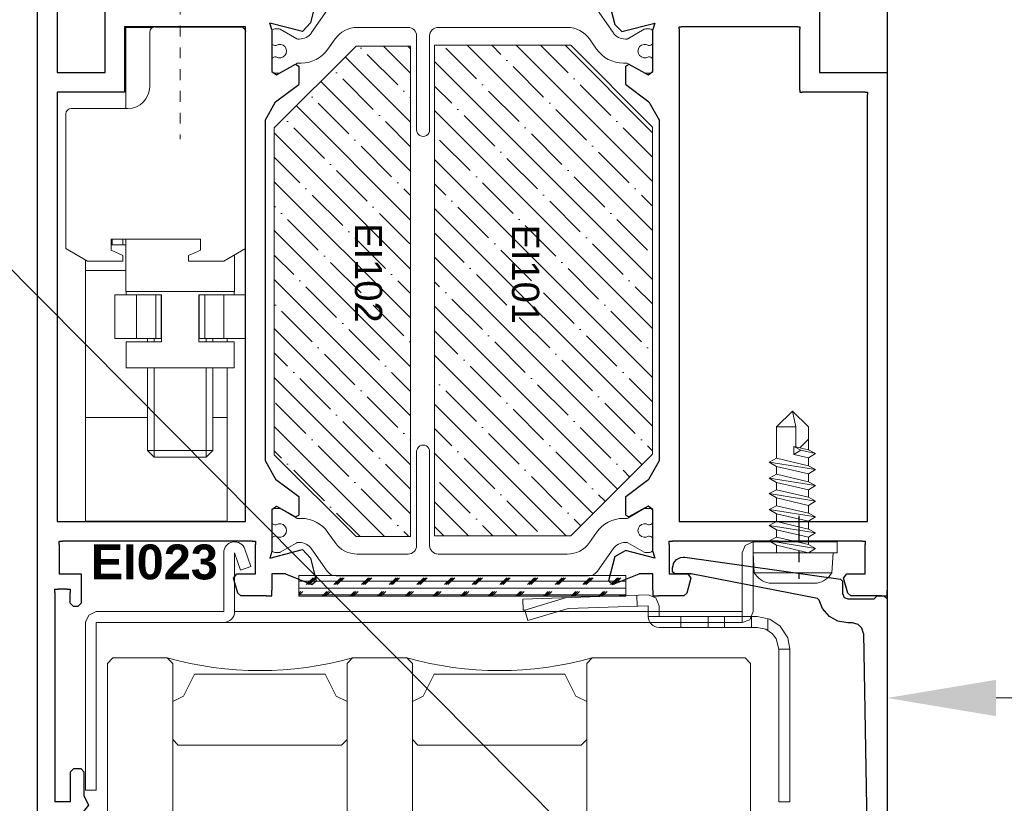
# Model space of a CAD drawing. Header units: millimetres. Extents: x -1427 to 10229, y -1578 to 5221.
# Tile 17 of 129: x 1121.31 to 1130.35, y -813.43 to -806.24. Entities that reach past the tile are written whole.
import ezdxf
from ezdxf import colors
from ezdxf.entities.mleader import LeaderData, LeaderLine
from ezdxf.math import Vec2, Vec3

# ---------------------------------------------------------------- set-up
doc = ezdxf.new("R2010")
doc.units = ezdxf.units.MM
for name, pattern in [('CENTER', [0.6, 0.375, -0.075, 0.075, -0.075]), ('CENTER2', [1.125, 0.75, -0.125, 0.125, -0.125]), ('DASHED', [19.05, 12.7, -6.35]), ('HIDDEN2', [4.7625, 3.175, -1.5875])]:
    doc.linetypes.add(name, pattern=pattern)
for name, color, linetype, lineweight in [('_Obwiednia', 2, 'Continuous', 30), ('_Przekładka', 8, 'Continuous', 18), ('Akcesoria', 35, 'Continuous', 9), ('AT_1_2_WYMIARY_I_OPISY', 1, 'Continuous', 5), ('Obwiednia', 2, 'Continuous', 30), ('Opisy profile', 7, 'Continuous', 20), ('PROFIL', 2, 'Continuous', 18), ('PROMATEC', 7, 'Continuous', 9), ('Przekładka', 4, 'Continuous', 18), ('Stal', 1, 'Continuous', 20), ('Taśma', 130, 'Continuous', 9), ('WYMIAR', 4, 'Continuous', 9), ('Wypełnienia', 140, 'Continuous', 18)]:
    doc.layers.add(name, color=color, linetype=linetype, lineweight=lineweight)
doc.layers.add('OSIE', color=4, linetype='CENTER2')
doc.layers.add('R100F0701_BL8', color=7, linetype='Continuous')
doc.styles.add('Arial', font='arial.ttf')
doc.styles.add('SIMPLEX', font='simplex.shx', dxfattribs={"width": 0.77})
doc.styles.get("Standard").update_dxf_attribs({"font": 'arial.ttf'})
doc.dimstyles.new('1_10', dxfattribs={"dimtxt": 20, "dimasz": 10, "dimexe": 5, "dimexo": 0.625, "dimtad": 1, "dimdec": 0, "dimtxsty": 'Arial', "dimcen": 10, "dimclrd": 1, "dimclre": 1, "dimclrt": 7, "dimadec": 0, "dimazin": 0, "dimtfac": 1, "dimtdec": 0, "dimtmove": 0, "dimatfit": 3, "dimfxl": 1, "dimtfillclr": 7, "dimlwd": -1, "dimarcsym": 0})

# ---------------------------------------------------------------- blocks, each defined once
blk = doc.blocks.new('*D87')
at = {"layer": 'DEFPOINTS', "color": 0, "transparency": 16777216}
for p in [(74366.59, -6834.513), (75266.59, -6834.513), (75266.59, -6930.701)]:
    blk.add_point(p, dxfattribs=at)
at = {"layer": 'WYMIAR', "color": 1, "lineweight": -2, "transparency": 16777216}
for p, q in [((74366.59, -6835.138), (74366.59, -6935.701)), ((75266.59, -6835.138), (75266.59, -6935.701))]:
    blk.add_line(p, q, dxfattribs=at)
at = {"layer": 'WYMIAR', "color": 1, "transparency": 16777216}
blk.add_line((74376.59, -6930.701), (75256.59, -6930.701), dxfattribs=at)
for points in [[(74376.59, -6929.035), (74376.59, -6932.368), (74366.59, -6930.701)], [(75256.59, -6929.035), (75256.59, -6932.368), (75266.59, -6930.701)]]:
    blk.add_solid(points, dxfattribs=at)
at = {"layer": 'WYMIAR', "color": 7, "transparency": 16777216, "insert": (74816.59, -6917.082), "char_height": 20, "attachment_point": 5, "style": 'Arial'}
blk.add_mtext('światło przejścia = 900mm', dxfattribs=at)
blk = doc.blocks.new('7765P')
at = {"layer": '_Obwiednia'}
for p, q in [((2568.951, 1659.249), (2569.451, 1659.749)), ((2569.451, 1659.749), (2571.951, 1659.749)), ((2572.451, 1659.749), (2571.951, 1659.749)), ((2572.451, 1659.249), (2572.451, 1659.749)), ((2568.951, 1658.949), (2568.951, 1659.249)), ((2568.951, 1658.949), (2569.151, 1658.749)), ((2569.951, 1658.749), (2569.151, 1658.749)), ((2569.951, 1658.749), (2570.151, 1658.749)), ((2570.151, 1658.749), (2570.151, 1658.549)), ((2572.451, 1659.249), (2572.451, 1650.949)), ((2570.151, 1656.649), (2570.151, 1658.549)), ((2553.06, 1657.077), (2553.454, 1657.431)), ((2553.06, 1657.077), (2553.657, 1654.861)), ((2553.454, 1657.431), (2555.891, 1656.449)), ((2555.891, 1656.449), (2569.951, 1656.449)), ((2569.951, 1656.449), (2570.151, 1656.449)), ((2570.151, 1656.449), (2570.151, 1656.649)), ((2554.31, 1654.208), (2553.657, 1654.861)), ((2554.31, 1654.208), (2557.315, 1654.992)), ((2557.315, 1654.992), (2557.151, 1654.402)), ((2557.151, 1650.549), (2557.151, 1654.402)), ((2559.548, 1654.449), (2559.548, 1654.649)), ((2559.548, 1654.649), (2559.748, 1654.649)), ((2559.548, 1654.449), (2559.548, 1609.449)), ((2570.451, 1654.649), (2559.748, 1654.649)), ((2570.451, 1654.649), (2570.651, 1654.649)), ((2570.651, 1654.649), (2570.651, 1654.449)), ((2570.651, 1648.849), (2570.651, 1654.449)), ((2554.651, 1651.049), (2554.955, 1651.22)), ((2554.651, 1649.345), (2554.651, 1651.049)), ((2554.955, 1651.22), (2556.701, 1650.249)), ((2572.451, 1650.949), (2572.451, 1650.449)), ((2556.701, 1650.249), (2557.151, 1650.549)), ((2572.451, 1650.449), (2572.951, 1650.449)), ((2572.951, 1650.449), (2578.151, 1650.449)), ((2578.151, 1650.449), (2578.651, 1650.449)), ((2578.651, 1650.449), (2578.651, 1649.949)), ((2578.651, 1649.949), (2578.651, 1602.949)), ((2554.651, 1649.345), (2556.79, 1647.763)), ((2570.651, 1648.849), (2570.651, 1648.649)), ((2570.651, 1648.649), (2570.851, 1648.649)), ((2576.648, 1648.649), (2570.851, 1648.649)), ((2576.648, 1648.649), (2576.848, 1648.649)), ((2576.848, 1648.649), (2576.848, 1648.449)), ((2576.848, 1609.449), (2576.848, 1648.449)), ((2556.79, 1647.763), (2557.751, 1646.054)), ((2557.751, 1614.845), (2557.751, 1646.054)), ((2556.79, 1613.136), (2557.751, 1614.845)), ((2554.651, 1611.553), (2556.79, 1613.136)), ((2554.651, 1609.849), (2554.651, 1611.553)), ((2556.701, 1610.649), (2554.955, 1609.678)), ((2557.151, 1610.349), (2556.701, 1610.649)), ((2557.151, 1606.496), (2557.151, 1610.349)), ((2554.651, 1609.849), (2554.955, 1609.678)), ((2559.548, 1609.449), (2559.548, 1609.249)), ((2559.548, 1609.249), (2559.748, 1609.249)), ((2559.748, 1609.249), (2576.648, 1609.249)), ((2576.648, 1609.249), (2576.848, 1609.249)), ((2576.848, 1609.249), (2576.848, 1609.449)), ((2558.651, 1607.149), (2558.651, 1607.449)), ((2558.651, 1607.449), (2558.951, 1607.449)), ((2568.685, 1607.449), (2558.951, 1607.449)), ((2568.685, 1607.449), (2569.617, 1607.449)), ((2576.351, 1607.449), (2569.617, 1607.449)), ((2576.351, 1607.449), (2576.651, 1607.449)), ((2576.651, 1607.449), (2576.651, 1607.149)), ((2553.657, 1606.038), (2554.644, 1606.601)), ((2557.315, 1605.907), (2554.644, 1606.601)), ((2557.151, 1606.496), (2557.315, 1605.907)), ((2558.651, 1607.149), (2558.651, 1604.749)), ((2576.651, 1604.749), (2576.651, 1607.149)), ((2553.657, 1606.038), (2553.06, 1603.822)), ((2558.651, 1604.749), (2558.651, 1604.449)), ((2576.651, 1604.449), (2576.651, 1604.749)), ((2553.06, 1603.822), (2553.454, 1603.467)), ((2553.454, 1603.467), (2555.891, 1604.449)), ((2557.151, 1604.449), (2555.891, 1604.449)), ((2557.151, 1602.949), (2557.151, 1604.449)), ((2558.651, 1604.449), (2558.951, 1604.449)), ((2558.951, 1604.449), (2560.351, 1604.449)), ((2560.641, 1604.072), (2560.266, 1602.672)), ((2560.351, 1604.449), (2560.641, 1604.072)), ((2574.661, 1604.072), (2574.951, 1604.449)), ((2575.036, 1602.672), (2574.661, 1604.072)), ((2574.951, 1604.449), (2576.351, 1604.449)), ((2576.351, 1604.449), (2576.651, 1604.449)), ((2557.151, 1602.949), (2557.151, 1602.449)), ((2559.976, 1602.449), (2560.266, 1602.672)), ((2575.326, 1602.449), (2575.036, 1602.672)), ((2578.651, 1602.449), (2578.651, 1602.949)), ((2557.151, 1602.449), (2557.651, 1602.449)), ((2559.976, 1602.449), (2557.651, 1602.449)), ((2578.151, 1602.449), (2575.326, 1602.449)), ((2578.151, 1602.449), (2578.651, 1602.449))]:
    blk.add_line(p, q, dxfattribs=at)
blk = doc.blocks.new('7765L')
at = {"layer": '_Obwiednia'}
for p, q in [((2500.651, 1672.149), (2500.651, 1672.449)), ((2500.651, 1672.449), (2500.951, 1672.449)), ((2500.951, 1672.449), (2503.851, 1672.449)), ((2503.851, 1672.449), (2504.151, 1672.449)), ((2504.151, 1672.449), (2504.151, 1672.149)), ((2500.651, 1576.949), (2500.651, 1672.149)), ((2504.151, 1672.149), (2504.151, 1670.98)), ((2501.851, 1670.899), (2501.851, 1671.199)), ((2501.851, 1671.199), (2502.151, 1671.199)), ((2501.851, 1670.899), (2501.851, 1667.499)), ((2502.851, 1671.199), (2502.151, 1671.199)), ((2502.851, 1671.199), (2503.151, 1671.199)), ((2503.151, 1671.199), (2503.151, 1670.899)), ((2503.151, 1670.749), (2503.151, 1670.899)), ((2503.301, 1670.489), (2503.151, 1670.749)), ((2503.301, 1670.489), (2503.601, 1670.489)), ((2504.001, 1670.72), (2503.601, 1670.489)), ((2504.001, 1670.72), (2504.151, 1670.98)), ((2503.151, 1667.649), (2503.301, 1667.909)), ((2503.301, 1667.909), (2503.601, 1667.909)), ((2503.601, 1667.909), (2504.001, 1667.678)), ((2501.851, 1667.499), (2501.851, 1667.199)), ((2501.851, 1667.199), (2502.151, 1667.199)), ((2502.151, 1667.199), (2502.851, 1667.199)), ((2502.851, 1667.199), (2503.151, 1667.499)), ((2503.151, 1667.499), (2503.151, 1667.649)), ((2504.001, 1667.678), (2504.151, 1667.418)), ((2504.151, 1667.418), (2504.151, 1665.749)), ((2502.451, 1665.649), (2502.451, 1665.949)), ((2502.451, 1665.949), (2502.751, 1665.949)), ((2502.859, 1665.949), (2502.751, 1665.949)), ((2503.451, 1665.449), (2502.859, 1665.949)), ((2502.451, 1665.649), (2502.451, 1650.949)), ((2503.851, 1665.449), (2503.451, 1665.449)), ((2503.851, 1665.449), (2504.151, 1665.749)), ((2506.851, 1659.249), (2506.851, 1659.749)), ((2506.851, 1659.749), (2507.351, 1659.749)), ((2507.351, 1659.749), (2509.851, 1659.749)), ((2509.851, 1659.749), (2510.351, 1659.249)), ((2506.851, 1650.949), (2506.851, 1659.249)), ((2509.151, 1658.549), (2509.151, 1658.749)), ((2509.151, 1658.749), (2509.351, 1658.749)), ((2510.151, 1658.749), (2509.351, 1658.749)), ((2510.151, 1658.749), (2510.351, 1658.949)), ((2510.351, 1659.249), (2510.351, 1658.949)), ((2509.151, 1658.549), (2509.151, 1656.649)), ((2525.848, 1657.431), (2523.411, 1656.449)), ((2526.242, 1657.077), (2525.724, 1655)), ((2525.848, 1657.431), (2526.242, 1657.077)), ((2509.151, 1656.649), (2509.151, 1656.449)), ((2509.151, 1656.449), (2509.351, 1656.449)), ((2509.351, 1656.449), (2523.411, 1656.449)), ((2508.651, 1654.649), (2508.642, 1648.649)), ((2519.754, 1654.649), (2508.651, 1654.649)), ((2519.754, 1609.249), (2519.754, 1654.649)), ((2524.992, 1654.208), (2521.987, 1654.992)), ((2522.151, 1654.402), (2521.987, 1654.992)), ((2522.151, 1654.402), (2522.151, 1650.549)), ((2524.992, 1654.208), (2525.724, 1655)), ((2502.451, 1650.949), (2502.451, 1650.449)), ((2506.851, 1650.449), (2506.851, 1650.949)), ((2522.601, 1650.249), (2524.347, 1651.22)), ((2524.347, 1651.22), (2524.651, 1651.049)), ((2524.651, 1651.049), (2524.651, 1649.345)), ((2502.451, 1650.449), (2502.951, 1650.449)), ((2502.951, 1650.449), (2506.351, 1650.449)), ((2506.351, 1650.449), (2506.851, 1650.449)), ((2522.151, 1650.549), (2522.601, 1650.249)), ((2522.512, 1647.763), (2524.651, 1649.345)), ((2508.642, 1648.649), (2502.454, 1648.649)), ((2502.454, 1648.649), (2502.454, 1609.249)), ((2521.551, 1646.054), (2522.512, 1647.763)), ((2521.551, 1646.054), (2521.551, 1614.845)), ((2521.551, 1614.845), (2522.512, 1613.136)), ((2522.512, 1613.136), (2524.651, 1611.553)), ((2524.651, 1611.553), (2524.651, 1609.849)), ((2522.151, 1610.349), (2522.601, 1610.649)), ((2522.151, 1610.349), (2522.151, 1606.496)), ((2522.601, 1610.649), (2524.347, 1609.678)), ((2502.454, 1609.249), (2519.754, 1609.249)), ((2524.347, 1609.678), (2524.651, 1609.849)), ((2502.651, 1607.149), (2502.651, 1607.449)), ((2502.651, 1607.449), (2502.951, 1607.449)), ((2509.685, 1607.449), (2502.951, 1607.449)), ((2520.351, 1607.449), (2509.685, 1607.449)), ((2520.351, 1607.449), (2520.651, 1607.449)), ((2520.651, 1607.449), (2520.651, 1607.149)), ((2502.651, 1607.149), (2502.651, 1604.749)), ((2520.651, 1604.749), (2520.651, 1607.149)), ((2521.987, 1605.907), (2524.992, 1606.691)), ((2522.151, 1606.496), (2521.987, 1605.907)), ((2524.992, 1606.691), (2525.724, 1605.898)), ((2525.724, 1605.898), (2526.242, 1603.822)), ((2502.651, 1604.749), (2502.651, 1604.449)), ((2520.651, 1604.449), (2520.651, 1604.749)), ((2502.651, 1604.449), (2502.951, 1604.449)), ((2502.951, 1604.449), (2504.151, 1604.449)), ((2504.151, 1604.449), (2504.651, 1604.449)), ((2504.651, 1604.449), (2504.651, 1603.949)), ((2504.651, 1603.949), (2504.651, 1601.749)), ((2518.661, 1604.072), (2518.951, 1604.449)), ((2519.036, 1602.672), (2518.661, 1604.072)), ((2518.951, 1604.449), (2520.351, 1604.449)), ((2520.351, 1604.449), (2520.651, 1604.449)), ((2523.411, 1604.449), (2522.151, 1604.449)), ((2522.151, 1604.449), (2522.151, 1602.949)), ((2523.411, 1604.449), (2525.848, 1603.467)), ((2525.848, 1603.467), (2526.242, 1603.822)), ((2502.251, 1602.749), (2502.251, 1603.049)), ((2502.251, 1603.049), (2502.551, 1603.049)), ((2502.251, 1602.749), (2502.251, 1583.549)), ((2503.351, 1603.049), (2502.551, 1603.049)), ((2503.351, 1603.049), (2503.651, 1603.049)), ((2503.651, 1603.049), (2503.651, 1602.749)), ((2503.651, 1601.749), (2503.651, 1602.749)), ((2519.326, 1602.449), (2519.036, 1602.672)), ((2522.151, 1602.449), (2522.151, 1602.949)), ((2521.651, 1602.449), (2519.326, 1602.449)), ((2521.651, 1602.449), (2522.151, 1602.449)), ((2503.651, 1601.749), (2503.951, 1601.449)), ((2504.351, 1601.449), (2503.951, 1601.449)), ((2504.351, 1601.449), (2504.651, 1601.749)), ((2503.651, 1586.249), (2503.951, 1586.549)), ((2504.651, 1586.549), (2503.951, 1586.549)), ((2504.651, 1586.549), (2504.951, 1586.249)), ((2503.651, 1586.249), (2503.651, 1583.549)), ((2504.951, 1584.049), (2504.951, 1586.249)), ((2504.951, 1584.049), (2505.342, 1583.238)), ((2503.651, 1583.549), (2502.251, 1583.549)), ((2505.342, 1583.238), (2504.086, 1581.662)), ((2501.851, 1577.649), (2501.851, 1582.349)), ((2501.851, 1582.349), (2503.551, 1582.349)), ((2503.551, 1582.349), (2503.551, 1581.849)), ((2504.086, 1581.662), (2503.551, 1581.849)), ((2503.551, 1578.649), (2504.086, 1578.836)), ((2503.551, 1578.649), (2503.551, 1577.849)), ((2505.342, 1577.261), (2504.086, 1578.836)), ((2503.351, 1577.649), (2501.851, 1577.649)), ((2503.351, 1577.649), (2503.551, 1577.649)), ((2503.551, 1577.649), (2503.551, 1577.849)), ((2500.651, 1576.949), (2500.651, 1576.449)), ((2504.951, 1576.449), (2505.342, 1577.261)), ((2500.651, 1576.449), (2501.151, 1576.449)), ((2501.151, 1576.449), (2504.951, 1576.449))]:
    blk.add_line(p, q, dxfattribs=at)
blk = doc.blocks.new('przekł_DL')
at = {"layer": 'Przekładka'}
for p, q in [((3, 11.4), (3, 2.792)), ((4.2, 2.78), (4.2, 11.4)), ((-17.5, 5.9), (-17.5, 5)), ((-17.5, 5.9), (-17.5, 5)), ((-16.811, 6.2), (-17.2, 6.2)), ((-15.197, 5.302), (-16.702, 6.171)), ((16.702, 6.171), (15.197, 5.302)), ((17.2, 6.2), (16.811, 6.2)), ((17.5, 5), (17.5, 5.9)), ((17.5, 5), (17.5, 5.9)), ((-17.2, 4.7), (-17.08, 4.7)), ((-14.792, 5.275), (-15.097, 5.275)), ((15.097, 5.275), (14.792, 5.275)), ((17.08, 4.7), (17.2, 4.7)), ((-17.08, 3.65), (-17.2, 3.65)), ((-11.683, 3.065), (-12.334, 3.996)), ((12.334, 3.996), (11.683, 3.065)), ((17.2, 3.65), (17.08, 3.65)), ((-17.5, 3.35), (-17.5, 2.45)), ((-17.5, 3.35), (-17.5, 2.45)), ((-16.706, 2.177), (-15.196, 3.049)), ((-15.098, 3.075), (-14.97, 3.075)), ((14.97, 3.075), (15.098, 3.075)), ((15.196, 3.049), (16.706, 2.177)), ((17.5, 2.45), (17.5, 3.35)), ((17.5, 2.45), (17.5, 3.35)), ((-17.2, 2.15), (-16.806, 2.15)), ((-13.842, 2.487), (-12.399, 0.426)), ((2.208, 2), (-9.637, 2)), ((9.637, 2), (4.98, 2)), ((12.399, 0.426), (13.842, 2.487)), ((16.806, 2.15), (17.2, 2.15)), ((-11.579, 0), (11.579, 0))]:
    blk.add_line(p, q, dxfattribs=at)
for centre, radius, start, end in [((3.6, 11.407), 0.6, 359.3007, 180.6993), ((-17.2, 5.9), 0.3, 89.98, 180.02061), ((-16.809, 5.991), 0.209, 59.35315, 90.64805), ((16.809, 5.991), 0.209, 89.35195, 120.64685), ((17.2, 5.9), 0.3, 359.97939, 90.02), ((-17.2, 5), 0.3, 179.9998, 269.99857), ((-16.75, 4.175), 0.62, 237.8597, 122.14288), ((-15.09, 5.502), 0.227, 241.83437, 268.16343), ((-14.791, 2.276), 2.999, 34.9905, 90.00937), ((14.791, 2.276), 2.999, 89.99063, 145.0095), ((15.09, 5.502), 0.227, 271.83657, 298.16563), ((16.75, 4.175), 0.62, 57.85712, 302.1403), ((17.2, 5), 0.3, 270.00143, 0.0002), ((-17.2, 3.35), 0.3, 89.97042, 180.03015), ((17.2, 3.35), 0.3, 359.96985, 90.02958), ((-15.098, 2.877), 0.198, 90.1848, 119.81695), ((-14.976, 1.686), 1.389, 35.23826, 89.76229), ((-9.636, 4.499), 2.499, 215.01414, 269.98569), ((2.204, 2.796), 0.796, 270.30065, 359.69934), ((4.99, 2.79), 0.79, 180.71431, 269.28571), ((9.636, 4.499), 2.499, 270.01431, 324.98586), ((14.976, 1.686), 1.389, 90.23771, 144.76174), ((15.098, 2.877), 0.198, 60.18305, 89.8152), ((-17.201, 2.449), 0.299, 179.89138, 270.10924), ((-16.806, 2.35), 0.2, 270.00178, 300.00001), ((16.806, 2.35), 0.2, 239.99999, 269.99823), ((17.201, 2.449), 0.299, 269.89076, 0.10862), ((-11.579, 1), 1, 215, 270), ((11.579, 1), 1, 270, 325)]:
    blk.add_arc(centre, radius, start, end, dxfattribs=at)
blk = doc.blocks.new('7765DL')
at = {"layer": 'Obwiednia'}
for name in ['7765L', '7765P']:
    blk.add_blockref(name, (-2578.651, -1626.449), dxfattribs=at)
at = {"layer": 'PROFIL', "linetype": 'ByBlock', "rotation": 180}
blk.add_blockref('przekł_DL', (-39, 30.148), dxfattribs=at)
at = {"layer": 'PROFIL', "linetype": 'ByBlock', "xscale": -1}
blk.add_blockref('przekł_DL', (-39, -22.185), dxfattribs=at)
blk = doc.blocks.new('EI102')
at = {"layer": 'PROMATEC'}
h = blk.add_hatch(dxfattribs=at)
h.set_pattern_fill('ANSI35', color=256, scale=0.5, style=0)
h.set_pattern_definition([(45, (-2188.1716, -1880.2186), (-2.245064, 2.245064), []), (45, (-2185.9265, -1880.2186), (-2.245064, 2.245064), [3.96875, -0.79375, 0, -0.79375])])
h.paths.add_polyline_path([(-7.5, -12.5), (0, -5), (0, 0), (-45, 0), (-45, -5), (-37.5, -12.5)])
blk.add_lwpolyline([(-7.5, -12.5), (0, -5), (0, 0), (-45, 0), (-45, -5), (-37.5, -12.5), (-7.5, -12.5)], close=True, dxfattribs=at)
at = {"layer": 'Opisy profile', "linetype": 'ByBlock'}
blk.add_attdef('EI102', (-28.766, -5.103), '', height=2.5, dxfattribs=at)
blk = doc.blocks.new('EI101')
at = {"layer": 'PROMATEC'}
h = blk.add_hatch(dxfattribs=at)
h.set_pattern_fill('ANSI35', color=256, scale=0.5, style=0)
h.set_pattern_definition([(45, (-2188.1716, -1881.4186), (-2.245064, 2.245064), []), (45, (-2185.9265, -1881.4186), (-2.245064, 2.245064), [3.96875, -0.79375, 0, -0.79375])])
h.paths.add_polyline_path([(-37.5, 20), (-45, 12.5), (-45, 0), (-38.675, 0), (-6.159, 0), (0, 0), (0, 12.5), (-7.5, 20)])
blk.add_lwpolyline([(-37.5, 20), (-45, 12.5), (-45, 0), (-38.675, 0, -0.000408), (-38.674, 0), (-6.159, 0, -0.000408), (-6.158, 0), (0, 0), (0, 12.5), (-7.5, 20), (-37.5, 20)], format="xyb", close=True, dxfattribs=at)
at = {"layer": 'Opisy profile', "linetype": 'ByBlock'}
blk.add_attdef('EI101', (-28.558, 7.106), '', height=2.5, dxfattribs=at)
blk = doc.blocks.new('EI030')
at = {"layer": 'Taśma'}
h = blk.add_hatch(dxfattribs=at)
h.set_pattern_fill('CORK', color=256, scale=0.2, angle=270, style=0)
h.set_pattern_definition([(90, (2819.29845, -4380.0312), (0.635, 1e-16), []), (315, (2818.981, -4379.7137), (-1.27000055, -1.27000055), [0.898026, -0.898026]), (315, (2818.981, -4379.555), (-1.27000055, -1.27000055), [0.898026, -0.898026]), (315, (2818.981, -4379.3962), (-1.27000055, -1.27000055), [0.898026, -0.898026])])
h.paths.add_polyline_path([(1100.201, 833.465), (1102.101, 833.465), (1102.101, 863.465), (1100.201, 863.465)])
at = {"layer": 'Wypełnienia'}
blk.add_lwpolyline([(1102.101, 863.465), (1102.101, 833.465), (1100.201, 833.465), (1100.201, 863.465)], close=True, dxfattribs=at)
blk = doc.blocks.new('EI023')
at = {"layer": 'OSIE', "ltscale": 3}
blk.add_line((1748.489, -1391.984), (1748.489, -1386.191), dxfattribs=at)
at = {"layer": 'Stal'}
for p, q in [((1683.989, -1366.805), (1682.99, -1366.805)), ((1682.99, -1382.222), (1682.99, -1366.805)), ((1683.989, -1366.805), (1683.989, -1382.188)), ((1683.308, -1382.864), (1682.99, -1382.222)), ((1683.989, -1383.188), (1683.308, -1382.864)), ((1683.989, -1382.188), (1743.289, -1382.188)), ((1743.289, -1383.188), (1743.289, -1382.188)), ((1743.988, -1382.443), (1743.289, -1382.188)), ((1744.289, -1383.188), (1743.988, -1382.443)), ((1683.989, -1383.188), (1695.689, -1383.188)), ((1695.689, -1383.188), (1695.689, -1388.588)), ((1696.689, -1383.188), (1743.289, -1383.188)), ((1696.689, -1383.188), (1696.689, -1388.588)), ((1743.289, -1383.188), (1743.289, -1388.588)), ((1744.289, -1383.188), (1744.289, -1389.588)), ((1696.689, -1388.588), (1697.24, -1386.989)), ((1697.24, -1386.989), (1698.186, -1387.315)), ((1697.635, -1388.913), (1698.186, -1387.315)), ((1743.289, -1388.588), (1743.544, -1389.246)), ((1743.544, -1389.246), (1744.289, -1389.588)), ((1744.289, -1388.588), (1751.989, -1388.588)), ((1751.989, -1388.588), (1751.989, -1389.588)), ((1744.289, -1389.588), (1751.989, -1389.588))]:
    blk.add_line(p, q, dxfattribs=at)
for centre, start, end in [((1695.689, -1383.188), 0, 90), ((1696.689, -1388.588), 180, 340.98538)]:
    blk.add_arc(centre, 1, start, end, dxfattribs=at)
blk = doc.blocks.new('WZMOCNIENIE DO DYLATACJI')
at = {"layer": 'Akcesoria'}
for p, q in [((-15.943, -1.103), (-15.943, 6.02)), ((-13.714, 0.395), (-13.032, 4.638)), ((-13.032, 4.638), (-13.714, 0.395)), ((-13.032, 4.638), (-13.428, 3.98)), ((-12.677, 3.98), (-13.032, 4.638)), ((-12.294, 0.395), (-11.611, 4.638)), ((-11.611, 4.638), (-12.294, 0.395)), ((-11.611, 4.638), (-12.007, 3.98)), ((-11.256, 3.98), (-11.611, 4.638)), ((-10.831, 0.395), (-10.148, 4.638)), ((-10.148, 4.638), (-10.831, 0.395)), ((-10.148, 4.638), (-10.831, 0.395)), ((-10.831, 0.395), (-10.148, 4.638)), ((-10.831, 0.395), (-10.148, 4.638)), ((-10.148, 4.638), (-10.831, 0.395)), ((-10.148, 4.638), (-10.831, 0.395)), ((-10.831, 0.395), (-10.148, 4.638)), ((-10.148, 4.638), (-10.831, 0.395)), ((-10.148, 4.638), (-10.831, 0.395)), ((-10.831, 0.395), (-10.148, 4.638)), ((-10.148, 4.638), (-10.544, 3.98)), ((-10.544, 3.98), (-10.148, 4.638)), ((-10.544, 3.98), (-10.148, 4.638)), ((-10.544, 3.98), (-10.148, 4.638)), ((-10.544, 3.98), (-10.148, 4.638)), ((-9.793, 3.98), (-10.148, 4.638)), ((-10.148, 4.638), (-9.793, 3.98)), ((-10.148, 4.638), (-9.793, 3.98)), ((-10.148, 4.638), (-9.793, 3.98)), ((-10.148, 4.638), (-9.793, 3.98)), ((-8.685, 4.638), (-9.368, 0.395)), ((-9.368, 0.395), (-8.685, 4.638)), ((-9.368, 0.395), (-8.685, 4.638)), ((-8.685, 4.638), (-9.368, 0.395)), ((-8.685, 4.638), (-9.368, 0.395)), ((-9.368, 0.395), (-8.685, 4.638)), ((-8.685, 4.638), (-9.368, 0.395)), ((-9.368, 0.395), (-8.685, 4.638)), ((-8.685, 4.638), (-9.368, 0.395)), ((-9.081, 3.98), (-8.685, 4.638)), ((-9.081, 3.98), (-8.685, 4.638)), ((-9.081, 3.98), (-8.685, 4.638)), ((-8.685, 4.638), (-8.33, 3.98)), ((-8.685, 4.638), (-8.33, 3.98)), ((-8.685, 4.638), (-8.33, 3.98)), ((-8.685, 4.638), (-8.33, 3.98)), ((-8.685, 4.638), (-8.685, 4.638)), ((-7.265, 4.638), (-7.947, 0.395)), ((-7.265, 4.638), (-7.947, 0.395)), ((-7.265, 4.638), (-7.947, 0.395)), ((-7.265, 4.638), (-7.947, 0.395)), ((-7.265, 4.638), (-7.947, 0.395)), ((-7.947, 0.395), (-7.265, 4.638)), ((-7.947, 0.395), (-7.265, 4.638)), ((-7.947, 0.395), (-7.265, 4.638)), ((-7.947, 0.395), (-7.265, 4.638)), ((-7.661, 3.98), (-7.265, 4.638)), ((-7.661, 3.98), (-7.265, 4.638)), ((-7.661, 3.98), (-7.265, 4.638)), ((-7.661, 3.98), (-7.265, 4.638)), ((-7.265, 4.638), (-6.909, 3.98)), ((-7.265, 4.638), (-6.909, 3.98)), ((-7.265, 4.638), (-6.909, 3.98)), ((-7.265, 4.638), (-6.909, 3.98)), ((-6.484, 0.395), (-5.802, 4.638)), ((-5.802, 4.638), (-6.484, 0.395)), ((-5.802, 4.638), (-6.484, 0.395)), ((-5.802, 4.638), (-6.484, 0.395)), ((-5.802, 4.638), (-6.484, 0.395)), ((-6.198, 3.98), (-5.802, 4.638)), ((-6.198, 3.98), (-5.802, 4.638)), ((-6.198, 3.98), (-5.802, 4.638)), ((-5.802, 4.638), (-5.446, 3.98)), ((-5.802, 4.638), (-5.802, 4.638)), ((-14.11, 3.98), (-13.428, 3.98)), ((-13.428, 3.98), (-14.11, 1.054)), ((-14.11, 3.98), (-14.11, 1.054)), ((-13.359, 1.054), (-12.677, 3.98)), ((-12.677, 3.98), (-13.359, 1.054)), ((-12.677, 3.98), (-13.359, 1.054)), ((-13.359, 1.054), (-12.677, 3.98)), ((-12.69, 1.054), (-12.007, 3.98)), ((-12.007, 3.98), (-12.69, 1.054)), ((-12.007, 3.98), (-12.69, 1.054)), ((-12.69, 1.054), (-12.007, 3.98)), ((-12.69, 1.054), (-12.007, 3.98)), ((-12.007, 3.98), (-12.69, 1.054)), ((-12.69, 1.054), (-12.007, 3.98)), ((-12.69, 1.054), (-12.007, 3.98)), ((-12.007, 3.98), (-12.677, 3.98)), ((-11.256, 3.98), (-11.939, 1.054)), ((-11.939, 1.054), (-11.256, 3.98)), ((-10.544, 3.98), (-11.256, 3.98)), ((-11.227, 1.054), (-10.544, 3.98)), ((-10.544, 3.98), (-11.227, 1.054)), ((-11.227, 1.054), (-10.544, 3.98)), ((-11.227, 1.054), (-10.544, 3.98)), ((-11.227, 1.054), (-10.544, 3.98)), ((-11.227, 1.054), (-10.544, 3.98)), ((-10.544, 3.98), (-11.227, 1.054)), ((-10.544, 3.98), (-11.227, 1.054)), ((-10.544, 3.98), (-11.227, 1.054)), ((-11.227, 1.054), (-10.544, 3.98)), ((-10.544, 3.98), (-11.227, 1.054)), ((-10.544, 3.98), (-11.227, 1.054)), ((-10.544, 3.98), (-11.227, 1.054)), ((-10.476, 1.054), (-9.793, 3.98)), ((-9.793, 3.98), (-10.476, 1.054)), ((-9.793, 3.98), (-10.476, 1.054)), ((-9.793, 3.98), (-10.476, 1.054)), ((-9.793, 3.98), (-10.476, 1.054)), ((-10.476, 1.054), (-9.793, 3.98)), ((-10.476, 1.054), (-9.793, 3.98)), ((-9.793, 3.98), (-9.081, 3.98)), ((-9.793, 3.98), (-9.081, 3.98)), ((-9.764, 1.054), (-9.081, 3.98)), ((-9.764, 1.054), (-9.081, 3.98)), ((-9.764, 1.054), (-9.081, 3.98)), ((-9.764, 1.054), (-9.081, 3.98)), ((-9.081, 3.98), (-9.764, 1.054)), ((-9.081, 3.98), (-9.764, 1.054)), ((-8.33, 3.98), (-9.013, 1.054)), ((-8.33, 3.98), (-9.013, 1.054)), ((-8.33, 3.98), (-9.013, 1.054)), ((-8.33, 3.98), (-9.013, 1.054)), ((-9.013, 1.054), (-8.33, 3.98)), ((-9.013, 1.054), (-8.33, 3.98)), ((-8.343, 1.054), (-7.661, 3.98)), ((-8.343, 1.054), (-7.661, 3.98)), ((-8.343, 1.054), (-7.661, 3.98)), ((-8.343, 1.054), (-7.661, 3.98)), ((-7.661, 3.98), (-8.343, 1.054)), ((-7.661, 3.98), (-8.343, 1.054)), ((-8.33, 3.98), (-7.661, 3.98)), ((-8.33, 3.98), (-7.661, 3.98)), ((-7.592, 1.054), (-6.909, 3.98)), ((-7.592, 1.054), (-6.909, 3.98)), ((-7.592, 1.054), (-6.909, 3.98)), ((-6.909, 3.98), (-7.592, 1.054)), ((-6.909, 3.98), (-7.592, 1.054)), ((-6.909, 3.98), (-7.592, 1.054)), ((-6.909, 3.98), (-7.592, 1.054)), ((-6.909, 3.98), (-6.198, 3.98)), ((-6.909, 3.98), (-6.198, 3.98)), ((-6.909, 3.98), (-6.198, 3.98)), ((-6.88, 1.054), (-6.198, 3.98)), ((-6.88, 1.054), (-6.198, 3.98)), ((-6.88, 1.054), (-6.198, 3.98)), ((-6.88, 1.054), (-6.198, 3.98)), ((-6.198, 3.98), (-6.88, 1.054)), ((-6.198, 3.98), (-6.88, 1.054)), ((-6.198, 3.98), (-6.88, 1.054)), ((-5.446, 3.98), (-6.129, 1.054)), ((-6.129, 1.054), (-5.446, 3.98)), ((-6.129, 1.054), (-5.446, 3.98)), ((-5.446, 3.98), (-6.129, 1.054)), ((-6.129, 1.054), (-5.446, 3.98)), ((-5.446, 3.98), (-6.129, 1.054)), ((-5.446, 3.98), (-2.573, 3.98)), ((-5.446, 3.98), (-4.735, 3.98)), ((-2.573, 3.98), (-1.11, 2.517)), ((-2.573, 2.202), (-2.573, 3.98)), ((-5.103, 2.399), (-5.417, 1.054)), ((-5.417, 1.054), (-5.103, 2.399)), ((-4.352, 2.399), (-5.103, 2.399)), ((-5.103, 2.399), (-4.707, 1.74)), ((-4.707, 1.74), (-4.352, 2.399)), ((-4.666, 1.054), (-4.486, 1.823)), ((-4.486, 1.823), (-4.666, 1.054)), ((-4.486, 1.823), (-4.398, 2.202)), ((-4.398, 2.202), (-4.486, 1.823)), ((-3.68, 1.054), (-4.486, 1.823)), ((-4.486, 1.823), (-3.68, 1.054)), ((-4.398, 2.202), (-4.352, 2.399)), ((-4.352, 2.399), (-4.398, 2.202)), ((-2.573, 2.202), (-4.398, 2.202)), ((-1.11, 2.517), (-2.573, 1.054)), ((-2.573, 2.202), (-1.11, 2.517)), ((-2.573, 2.202), (-1.11, 2.517)), ((-1.11, 2.517), (-2.573, 1.054)), ((-1.11, 2.517), (-2.573, 2.202)), ((-14.11, 1.054), (-13.714, 0.395)), ((-13.714, 0.395), (-13.359, 1.054)), ((-13.359, 1.054), (-12.69, 1.054)), ((-12.69, 1.054), (-12.294, 0.395)), ((-12.294, 0.395), (-11.939, 1.054)), ((-11.939, 1.054), (-11.227, 1.054)), ((-11.227, 1.054), (-10.831, 0.395)), ((-10.831, 0.395), (-11.227, 1.054)), ((-10.831, 0.395), (-11.227, 1.054)), ((-10.831, 0.395), (-11.227, 1.054)), ((-10.831, 0.395), (-11.227, 1.054)), ((-10.831, 0.395), (-10.476, 1.054)), ((-10.476, 1.054), (-10.831, 0.395)), ((-10.476, 1.054), (-10.831, 0.395)), ((-10.476, 1.054), (-10.831, 0.395)), ((-10.476, 1.054), (-10.831, 0.395)), ((-9.764, 1.054), (-10.476, 1.054)), ((-9.764, 1.054), (-10.476, 1.054)), ((-9.368, 0.395), (-9.764, 1.054)), ((-9.368, 0.395), (-9.764, 1.054)), ((-9.368, 0.395), (-9.764, 1.054)), ((-9.368, 0.395), (-9.764, 1.054)), ((-9.013, 1.054), (-9.368, 0.395)), ((-9.013, 1.054), (-9.368, 0.395)), ((-9.013, 1.054), (-9.368, 0.395)), ((-9.013, 1.054), (-9.368, 0.395)), ((-8.343, 1.054), (-9.013, 1.054)), ((-8.343, 1.054), (-9.013, 1.054)), ((-7.947, 0.395), (-8.343, 1.054)), ((-7.947, 0.395), (-8.343, 1.054)), ((-7.947, 0.395), (-8.343, 1.054)), ((-7.947, 0.395), (-8.343, 1.054)), ((-7.592, 1.054), (-7.947, 0.395)), ((-7.592, 1.054), (-7.947, 0.395)), ((-7.592, 1.054), (-7.947, 0.395)), ((-7.592, 1.054), (-7.947, 0.395)), ((-6.88, 1.054), (-7.592, 1.054)), ((-6.88, 1.054), (-7.592, 1.054)), ((-6.88, 1.054), (-7.592, 1.054)), ((-6.484, 0.395), (-6.88, 1.054)), ((-6.484, 0.395), (-6.88, 1.054)), ((-6.484, 0.395), (-6.88, 1.054)), ((-6.484, 0.395), (-6.88, 1.054)), ((-6.129, 1.054), (-6.484, 0.395)), ((-5.417, 1.054), (-6.129, 1.054)), ((-5.417, 1.054), (-6.129, 1.054)), ((-5.021, 0.395), (-5.417, 1.054)), ((-4.707, 1.74), (-5.021, 0.395)), ((-5.021, 0.395), (-4.707, 1.74)), ((-4.666, 1.054), (-5.021, 0.395)), ((-4.624, 1.054), (-4.666, 1.054)), ((-4.361, 1.054), (-4.624, 1.054)), ((-3.68, 1.054), (-4.361, 1.054)), ((-2.573, 1.054), (-4.348, 1.054))]:
    blk.add_line(p, q, dxfattribs=at)
blk.add_lwpolyline([(-16.901, 0.458), (-16.901, 0.258, 0.21649), (-15.943, -1.103), (-15.943, 6.02, 0.21649), (-16.901, 4.658), (-16.901, 4.458)], format="xyb", close=True, dxfattribs=at)
blk.add_lwpolyline([(-15.943, -1.103), (-14.11, -1.208), (-14.11, 6.125), (-15.943, 6.02)], close=True, dxfattribs=at)
blk = doc.blocks.new('7910')
at = {"layer": 'Obwiednia'}
for p, q in [((0, 0.699), (0.3, 0.999)), ((9.2, 0.999), (0.3, 0.999)), ((9.2, 0.999), (9.5, 0.699)), ((0, 0.699), (0, -0.699)), ((9.5, -24.8), (9.5, 0.699)), ((0, -0.699), (0.3, -0.999)), ((1.2, -1), (1.5, -0.699)), ((1.5, -0.699), (1.559, -0.558)), ((1.559, -0.558), (1.7, -0.499)), ((1.7, -0.499), (7.496, -0.5)), ((7.331, -21.618), (7.696, -0.703)), ((7.496, -0.5), (7.696, -0.703)), ((0.3, -0.999), (1.2, -1)), ((7.331, -21.618), (7.184, -22.123)), ((6.856, -22.452), (6.332, -22.6)), ((7.184, -22.123), (6.856, -22.452)), ((4.22, -23.187), (3.581, -23.919)), ((4.985, -22.76), (4.22, -23.187)), ((5.901, -22.6), (4.985, -22.76)), ((6.332, -22.6), (5.901, -22.6)), ((3.581, -23.919), (3.27, -24.692)), ((3.113, -24.843), (-8.481, -27.097)), ((3.113, -24.843), (3.27, -24.692)), ((5.4, -26.427), (5.401, -25.305)), ((5.401, -25.305), (5.545, -24.949)), ((5.545, -24.949), (5.901, -24.8)), ((5.901, -24.8), (8.3, -24.8)), ((8.3, -24.8), (8.6, -25.1)), ((8.6, -25.1), (9.2, -25.1)), ((9.2, -25.1), (9.5, -24.8)), ((-10, -27.1), (-10.2, -27.3)), ((-8.519, -27.1), (-10, -27.1)), ((-9.061, -28.633), (5.228, -26.625)), ((5.228, -26.625), (5.4, -26.427)), ((-10.2, -27.3), (-10.2, -27.643)), ((-10.2, -27.643), (-10.084, -28.11)), ((-10.084, -28.11), (-9.82, -28.427)), ((-9.82, -28.427), (-9.457, -28.609)), ((-9.457, -28.609), (-9.2, -28.643)), ((-9.2, -28.643), (-9.061, -28.633))]:
    blk.add_line(p, q, dxfattribs=at)
blk.add_arc((-8.519, -26.9), 0.2, 270, 281, dxfattribs=at)
blk = doc.blocks.new('EI024.1')
at = {"layer": 'Stal'}
for p, q in [((-1, -14), (-1, 0)), ((-1, 0), (0, 0)), ((0, 0), (0, -14)), ((-1, -14), (-1.241, -14.952)), ((0, -14), (-0.185, -15.037)), ((-1.241, -14.952), (-1.586, -15.414)), ((-0.185, -15.037), (-0.879, -16.121)), ((-12, -16), (-3, -16)), ((-2.204, -15.835), (-3, -16)), ((-1.586, -15.414), (-2.204, -15.835)), ((-0.879, -16.121), (-1.832, -16.763)), ((-24.338, -17.604), (-24.055, -16.645)), ((-20.341, -17.744), (-24.055, -16.645)), ((-13, -18), (-13, -17)), ((-12, -17), (-3, -17)), ((-12, -17), (-12, -18)), ((-1.832, -16.763), (-3, -17)), ((-24.465, -17.6), (-24.5, -18.599)), ((-24.465, -17.6), (-24.338, -17.604)), ((-20.502, -18.739), (-24.338, -17.604)), ((-20.341, -17.744), (-13, -18)), ((-12, -18), (-12.305, -18.719)), ((-24.5, -18.599), (-13, -19)), ((-12.305, -18.719), (-13, -19))]:
    blk.add_line(p, q, dxfattribs=at)
at = {"layer": 'Stal', "linetype": 'DASHED'}
for p, q in [((0, -14), (-1, -14)), ((-10, -17), (-10, -16)), ((-7.5, -17), (-7.5, -16)), ((-6, -17), (-6, -16)), ((-3.5, -17), (-3.5, -16)), ((-2, -16.797), (-2, -15.696)), ((-12, -17), (-13, -17)), ((-13.999, -17.965), (-14.034, -18.964))]:
    blk.add_line(p, q, dxfattribs=at)
at = {"layer": 'Stal'}
blk.add_arc((-12, -17), 1, 90, 180, dxfattribs=at)
blk = doc.blocks.new('311')
for p, q in [((5.613, 24), (7.913, 24)), ((8.413, 23.5), (8.413, -8)), ((3.613, -2.761), (3.613, 22)), ((3.613, 6.4), (3.613, -2.761)), ((8.413, 3.6), (8.413, -2.8)), ((3.614, -2.8), (3.613, -2.761)), ((4.213, -3.8), (4.213, -5.6)), ((4.213, -6.3), (4.213, -3.8)), ((-2.887, -7.8), (2.713, -7.8)), ((-5.887, -15.853), (-5.887, -9.822)), ((5.413, -11), (-1.403, -11)), ((-2.887, -12.31), (-2.887, -15.792))]:
    blk.add_line(p, q)
at = {"linetype": 'HIDDEN2', "ltscale": 2}
for p, q in [((4.513, 6.4), (3.613, 6.4)), ((4.513, -5.6), (4.513, 6.4)), ((4.513, 6.4), (7.313, 3.6)), ((8.413, 3.6), (3.613, 3.6)), ((7.313, -2.8), (7.313, 3.6)), ((8.413, -2.8), (3.614, -2.8)), ((7.313, -2.8), (4.513, -5.6)), ((4.513, -5.6), (4.213, -5.6))]:
    blk.add_line(p, q, dxfattribs=at)
blk.add_circle((-4.287, -27.3), 7.125)
for centre, radius, start, end in [((5.613, 22), 2, 90, 180), ((7.913, 23.5), 0.5, 0, 90), ((4.213, -2.761), 0.6, 180, 240), ((4.213, -2.761), 0.6, 180, 240), ((3.613, -3.8), 0.6, 0, 60), ((3.613, -3.8), 0.6, 0, 60), ((2.713, -6.3), 1.5, 270, 0), ((-3.887, -9.822), 2, 92.49191, 180), ((-2.887, -32.8), 25, 90, 92.49191), ((5.413, -8), 3, 270, 0), ((-1.587, -12.31), 1.3, 96.21765, 180), ((-1.403, -14), 3, 90, 96.21765), ((-7.887, -15.853), 2, 287.4576, 0), ((-0.887, -15.792), 2, 180, 253.54075), ((-4.287, -27.3), 10, 107.4576, 73.54075)]:
    blk.add_arc(centre, radius, start, end)
at = {"layer": '_Przekładka', "color": 2, "linetype": 'CENTER'}
blk.add_line((0, 0), (26.421, 0), dxfattribs=at)
at = {"layer": 'R100F0701_BL8', "color": 2, "linetype": 'CENTER'}
for q in [(-4.287, -15.3), (-16.287, -27.3), (-4.287, -39.3), (7.713, -27.3)]:
    blk.add_line((-4.287, -27.3), q, dxfattribs=at)
blk = doc.blocks.new('444')
at = {"layer": '_Przekładka', "color": 7, "linetype": 'Continuous'}
for p, q in [((0, 0), (0, -24.015)), ((13, 0), (13, -14.1)), ((6.314, -5.9), (5.7, -6.513)), ((11.086, -5.9), (6.314, -5.9)), ((6.314, -5.9), (11.086, -5.9)), ((11.086, -5.9), (11.7, -6.513)), ((5.7, -6.513), (5.7, -14.1)), ((5.7, -6.513), (11.7, -6.513)), ((11.7, -6.513), (11.7, -14.1)), ((3.75, -14.1), (3.75, -16.5)), ((3.75, -14.1), (13.65, -14.1)), ((13.65, -14.1), (13.65, -16.5)), ((2.7, -16.8), (2.7, -20.8)), ((2.7, -16.8), (7, -16.8)), ((3.75, -16.5), (7, -16.5)), ((5.7, -16.5), (5.7, -16.8)), ((6.95, -20.8), (6.95, -16.8)), ((7, -16.5), (7, -20.8)), ((10.4, -16.5), (10.4, -20.8)), ((10.4, -16.5), (13.65, -16.5)), ((10.4, -16.8), (14.7, -16.8)), ((10.45, -16.8), (10.45, -20.8)), ((11.7, -16.5), (11.7, -16.8)), ((13, -16.5), (13, -16.8)), ((2.7, -20.8), (6.931, -20.8)), ((3.7, -21.1), (3.7, -25.9)), ((3.7, -21.1), (13.7, -21.1)), ((3.75, -20.8), (3.75, -21.1)), ((6.931, -20.8), (7, -20.8)), ((10.4, -20.8), (10.469, -20.8)), ((10.469, -20.8), (14.7, -20.8)), ((13.65, -20.8), (13.65, -21.1)), ((13.7, -21.1), (13.7, -24.477)), ((-1.8, -25.055), (0.2, -23.9)), ((0.2, -23.9), (3.45, -23.9)), ((3.45, -24.4), (2.35, -24.9)), ((3.45, -23.9), (3.45, -24.4)), ((9.45, -24.4), (9.45, -23.9)), ((9.45, -23.9), (12.7, -23.9)), ((10.55, -24.9), (9.45, -24.4)), ((12.7, -23.9), (14.7, -25.055)), ((-1.8, -37.4), (-1.8, -25.055)), ((2.35, -24.9), (2.35, -25.9)), ((10.55, -25.9), (10.55, -24.9)), ((2.35, -25.4), (3.7, -25.4)), ((2.35, -25.9), (10.55, -25.9)), ((2.45, -25.4), (2.45, -25.9)), ((3.9, -37.9), (-1.3, -37.9)), ((3.7, -37.9), (3.7, -45.373)), ((5.9, -44.9), (5.9, -39.9)), ((-0.8, -51.2), (-0.8, -47.2)), ((-0.8, -47.2), (1.8, -47.2)), ((21.035, -47.2), (22.501, -47.2)), ((29.2, -47.358), (29.2, -51.2)), ((29.2, -51.2), (-0.8, -51.2))]:
    blk.add_line(p, q, dxfattribs=at)
at = {"layer": '_Przekładka', "color": 2, "linetype": 'Continuous'}
for p, q in [((6.314, -5.9), (6.314, -14.1)), ((11.086, -5.9), (11.086, -14.1)), ((6.314, -16.5), (6.314, -16.8)), ((11.086, -16.5), (11.086, -16.8))]:
    blk.add_line(p, q, dxfattribs=at)
at = {"layer": '_Przekładka', "color": 9, "linetype": 'Continuous'}
for p, q in [((5.7, -9.561), (0, -9.561)), ((13, -9.561), (11.7, -9.561)), ((4.7, -16.8), (4.7, -20.8)), ((6.45, -16.8), (6.45, -20.8)), ((10.95, -16.8), (10.95, -20.8)), ((12.7, -16.8), (12.7, -20.8)), ((3.7, -23.043), (0, -23.043)), ((3.45, -25.4), (3.45, -25.9))]:
    blk.add_line(p, q, dxfattribs=at)
at = {"layer": '_Przekładka', "color": 7, "linetype": 'Continuous'}
for centre, radius, start, end in [((-1.3, -37.4), 0.5, 180, 270), ((3.9, -39.9), 2, 0, 90), ((6.4, -44.9), 0.5, 180, 270), ((14.2, -44.9), 0.5, 288, 342)]:
    blk.add_arc(centre, radius, start, end, dxfattribs=at)
blk = doc.blocks.new('rz_rol_skrz')
for p, q in [((1540.94, -2544.752), (1570.94, -2544.752)), ((1555.44, -2566.898), (1555.44, -2546.973)), ((1563.74, -2546.552), (1555.861, -2546.552)), ((1566.44, -2546.58), (1563.903, -2546.58)), ((1555.44, -2575.152), (1555.44, -2571.152)), ((1557.14, -2591.952), (1570.14, -2591.952))]:
    blk.add_line(p, q)
for centre, radius, start, end in [((1555.643, -2546.997), 0.204, 150.79901, 173.20099), ((1555.876, -2546.727), 0.176, 94.97113, 121.02887)]:
    blk.add_arc(centre, radius, start, end)
at = {"xscale": -1, "rotation": 90}
blk.add_blockref('311', (1561.44, -2530.439), dxfattribs=at)
at = {"rotation": 180}
blk.add_blockref('444', (1570.14, -2591.952), dxfattribs=at)
blk = doc.blocks.new('*U86')
at = {"layer": 'OSIE'}
blk.add_line((74366.59, -6698.708), (74366.59, -6935.701), dxfattribs=at)
at = {"layer": 'WYMIAR'}
dim = blk.add_linear_dim(base=(75266.59, -6930.701), p1=(74366.59, -6834.513), p2=(75266.59, -6834.513), text='światło przejścia = <>mm', dimstyle='1_10', dxfattribs=at)
dim.commit()
dim.dimension.update_dxf_attribs({"geometry": '*D87', "text_midpoint": (74816.59, -6917.082)})

msp = doc.modelspace()

# ---------------------------------------------------------------- linework, layer by layer
at = {"layer": 'OSIE'}
msp.add_line((1129.27254, -789.26577), (1129.27254, -812.96514), dxfattribs=at)
at = {"layer": 'Wypełnienia'}
for points in [[(1122.11455, -838.05572), (1122.11455, -812.14735), (1122.16455, -812.09735), (1122.66455, -812.09735), (1122.71455, -812.14735), (1122.71455, -838.05572)], [(1124.31455, -838.05572), (1124.31455, -812.14735), (1124.36455, -812.09735), (1124.86455, -812.09735), (1124.91455, -812.14735), (1124.91455, -838.05572)], [(1126.51455, -838.05572), (1126.51455, -812.14735), (1126.56455, -812.09735), (1127.96806, -812.09735), (1128.01806, -812.14735), (1128.01806, -838.05572)]]:
    msp.add_lwpolyline(points, dxfattribs=at)
at = {"layer": 'Wypełnienia', "flags": 128}
for points in [[(1122.71455, -812.84735), (1122.76455, -812.89735), (1124.26455, -812.89735), (1124.31455, -812.84735), (1124.31455, -812.49735), (1124.21455, -812.44735), (1124.11455, -812.24735), (1122.91455, -812.24735), (1122.81455, -812.44735), (1122.71455, -812.49735), (1122.71455, -812.84735)], [(1124.91455, -812.84735), (1124.96455, -812.89735), (1126.46455, -812.89735), (1126.51455, -812.84735), (1126.51455, -812.49735), (1126.41455, -812.44735), (1126.31455, -812.24735), (1125.11455, -812.24735), (1125.01455, -812.44735), (1124.91455, -812.49735), (1124.91455, -812.84735)]]:
    msp.add_lwpolyline(points, dxfattribs=at)
at = {"layer": 'Wypełnienia'}
for centre in [(1123.51455, -809.05479), (1125.71455, -809.05479)]:
    msp.add_arc(centre, 3.15905, 254.391186, 285.608814, dxfattribs=at)

# ---------------------------------------------------------------- block references
at = {"linetype": 'ByBlock', "xscale": 0.1, "yscale": 0.1, "zscale": 0.1}
msp.add_blockref('*U86', (-6307.38649, -119.39501), dxfattribs=at)
at = {"xscale": -0.1, "yscale": 0.1, "zscale": 0.1}
msp.add_blockref('rz_rol_skrz', (1278.92658, -551.65122), dxfattribs=at)
at = {"layer": 'Akcesoria', "xscale": 0.1, "yscale": 0.1, "zscale": 0.1, "rotation": 269.9999999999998}
msp.add_blockref('EI030', (1040.52604, -701.32216), dxfattribs=at)
at = {"layer": 'Opisy profile', "linetype": 'ByBlock', "xscale": 0.1, "yscale": 0.1, "zscale": 0.1, "rotation": 269.9999999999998}
for name, p, values in [('EI102', (1124.89686, -810.98481), {'EI102': 'EI102'}), ('EI101', (1125.11823, -810.97646), {'EI101': 'EI101'})]:
    msp.add_blockref(name, p, dxfattribs=at).add_auto_attribs(values)
at = {"layer": 'PROFIL', "linetype": 'ByBlock', "xscale": 0.1, "yscale": 0.1, "zscale": 0.1}
msp.add_blockref('7765DL', (1129.27254, -809.12646), dxfattribs=at)
at = {"layer": 'PROMATEC', "linetype": 'ByBlock', "xscale": -0.1, "yscale": 0.1, "zscale": 0.1, "rotation": 180}
for name, p in [('EI023', (953.61362, -949.99099)), ('7910', (1128.32254, -814.03651)), ('EI024.1', (1128.37906, -813.41823))]:
    msp.add_blockref(name, p, dxfattribs=at)
at = {"layer": 'WYMIAR', "xscale": 0.1, "yscale": 0.1, "zscale": 0.1, "rotation": 90}
msp.add_blockref('WZMOCNIENIE DO DYLATACJI', (1128.65505, -809.72119), dxfattribs=at)

# ---------------------------------------------------------------- texts
at = {"layer": 'Opisy profile', "color": 7, "insert": (1123.1292, -811.05646), "char_height": 0.4, "width": 1.4566601, "attachment_point": 3, "style": 'Arial'}
msp.add_mtext('{\\fArial|b1|i0|c238|p34; \\H0.8x;EI023}', dxfattribs=at)

# ---------------------------------------------------------------- leaders
at = {"layer": 'AT_1_2_WYMIARY_I_OPISY'}
ml = msp.add_multileader_mtext('Standard', dxfattribs=at)
ml.set_content('{\\C7;membrana z epdm}', color=256, style='SIMPLEX')
ml.set_leader_properties()
ml.build(insert=Vec2(0, 0))
ml.multileader.update_dxf_attribs({"text_right_attachment_type": 6, "dogleg_length": 0.36, "arrow_head_size": 1})
ctx = ml.context
ctx.base_point, ctx.char_height, ctx.arrow_head_size, ctx.landing_gap_size, ctx.plane_origin = Vec3(1133.45126, -819.90757), 2, 1, 0.2, Vec3(1112.44809, -815.66985)
ctx.right_attachment = 6
notes = []
notes.append((ctx, [(0, (1, 1, 0), (1132.53166, -819.90757), (1, 0), 0.9196, [(0, [(1114.20973, -801.46763)], 0, [])])]))
ctx.mtext.insert, ctx.mtext.rotation, ctx.mtext.flow_direction = Vec3(1133.65126, -818.57423), 6.2831853, 5
for ctx, leaders in notes:
    for number, flags, end, landing, length, lines in leaders:
        leader = LeaderData()
        leader.index, (leader.has_last_leader_line, leader.has_dogleg_vector, leader.attachment_direction) = number, flags
        leader.last_leader_point, leader.dogleg_vector, leader.dogleg_length = Vec3(end), Vec3(landing), length
        for number, points, colour, breaks in lines:
            line = LeaderLine()
            line.index, line.vertices, line.color, line.breaks = number, Vec3.list(points), colors.encode_raw_color(colour), breaks
            leader.lines.append(line)
        ctx.leaders.append(leader)

doc.saveas('drawing.dxf')
